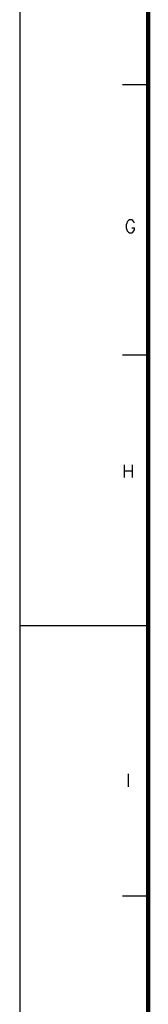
# Model space of a CAD drawing. Header units: millimetres. Extents: x 481 to 729890, y -1 to 83.
# Tile 12 of 60: x 480.74 to 483.24, y 33.47 to 52.61. Entities that reach past the tile are written whole.
import ezdxf

# ---------------------------------------------------------------- set-up
doc = ezdxf.new("R2010")
doc.units = ezdxf.units.MM
doc.header["$MEASUREMENT"] = 0
doc.layers.add('Margem', color=4, linetype='Continuous')
doc.styles.add('ROMANS', font='ROMANS')

msp = doc.modelspace()

# ---------------------------------------------------------------- linework, layer by layer
at = {"layer": 'Margem', "color": 1}
for p, q in [((480.7443, 82.8807), (480.7443, -1.2193)), ((483.2443, 51.3432), (482.7443, 51.3432)), ((483.2443, 46.0869), (482.7443, 46.0869)), ((483.2443, 40.8307), (480.7443, 40.8307)), ((483.2443, 35.5744), (482.7443, 35.5744))]:
    msp.add_line(p, q, dxfattribs=at)
at = {"layer": 'Margem', "lineweight": 100}
msp.add_line((483.2443, -0.2193), (483.2443, 81.8807), dxfattribs=at)

# ---------------------------------------------------------------- texts
at = {"layer": 'Margem', "color": 1, "char_height": 0.25, "attachment_point": 8, "line_spacing_factor": 0.798, "style": 'ROMANS'}
for s, insert, width in [('G', (482.8942, 48.4651), 1.031456), ('H', (482.853, 43.7072), 0.960097), ('I', (482.853, 37.7023), 0.369767)]:
    msp.add_mtext(s, dxfattribs=dict(at, insert=insert, width=width))

doc.saveas('drawing.dxf')
